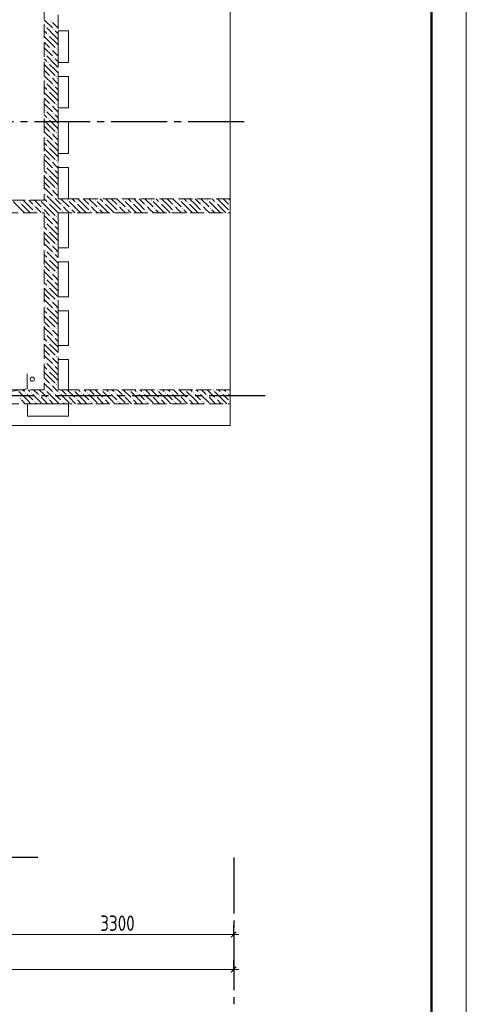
# Model space of a CAD drawing. Header units: millimetres. Extents: x 0 to 36258, y 0 to 42000.
# Tile 11 of 15: x 23314 to 29700, y 14930 to 29012. Entities that reach past the tile are written whole.
import ezdxf

# ---------------------------------------------------------------- set-up
doc = ezdxf.new("R2010")
doc.units = ezdxf.units.MM
doc.linetypes.add('______2', pattern=[270, 200, -70])
doc.linetypes.add('______5', pattern=[1100, 800, -100, 100, -100])
doc.layers.add('Standard', color=7, linetype='Continuous', lineweight=25)
doc.layers.add('Оси', color=40, linetype='______5', lineweight=18)
doc.layers.add('ЖБ Перекрытие верхний уровень', color=7, linetype='Continuous', lineweight=25, true_color=0xe0e0ff)
doc.layers.add('ЖБ Стена верхний уровень', color=7, linetype='Continuous', lineweight=25, true_color=0x006e00)
doc.styles.add('GOST 2.304-81', font='txt')

msp = doc.modelspace()

# ---------------------------------------------------------------- hatches: boundary and pattern name
at = {"layer": 'ЖБ Стена верхний уровень', "linetype": 'Continuous', "lineweight": 18, "transparency": 33554687}
for points in [[(23674, 28913), (23681, 28920), (23687, 28913), (23681, 28907)], [(23754, 28993), (23761, 29000), (23767, 28993), (23761, 28987)], [(23794, 28873), (23801, 28880), (23807, 28873), (23801, 28867)], [(23834, 28993), (23841, 29000), (23847, 28993), (23841, 28987)], [(23714, 28793), (23721, 28800), (23727, 28793), (23721, 28787)], [(23754, 28593), (23761, 28600), (23767, 28593), (23761, 28587)], [(23834, 28593), (23841, 28600), (23847, 28593), (23841, 28587)], [(23674, 28513), (23681, 28520), (23687, 28513), (23681, 28507)], [(23794, 28473), (23801, 28480), (23807, 28473), (23801, 28467)], [(23714, 28393), (23721, 28400), (23727, 28393), (23721, 28387)], [(23754, 28193), (23761, 28200), (23767, 28193), (23761, 28187)], [(23834, 28193), (23841, 28200), (23847, 28193), (23841, 28187)], [(23674, 28113), (23681, 28120), (23687, 28113), (23681, 28107)], [(23794, 28073), (23801, 28080), (23807, 28073), (23801, 28067)], [(23714, 27993), (23721, 28000), (23727, 27993), (23721, 27987)], [(23754, 27793), (23761, 27800), (23767, 27793), (23761, 27787)], [(23834, 27793), (23841, 27800), (23847, 27793), (23841, 27787)], [(23674, 27713), (23681, 27720), (23687, 27713), (23681, 27707)], [(23794, 27673), (23801, 27680), (23807, 27673), (23801, 27667)], [(23714, 27593), (23721, 27600), (23727, 27593), (23721, 27587)], [(23674, 27313), (23681, 27320), (23687, 27313), (23681, 27307)], [(23754, 27393), (23761, 27400), (23767, 27393), (23761, 27387)], [(23834, 27393), (23841, 27400), (23847, 27393), (23841, 27387)], [(23714, 27193), (23721, 27200), (23727, 27193), (23721, 27187)], [(23794, 27273), (23801, 27280), (23807, 27273), (23801, 27267)], [(23674, 26913), (23681, 26920), (23687, 26913), (23681, 26907)], [(23754, 26993), (23761, 27000), (23767, 26993), (23761, 26987)], [(23834, 26993), (23841, 27000), (23847, 26993), (23841, 26987)], [(23714, 26793), (23721, 26800), (23727, 26793), (23721, 26787)], [(23794, 26873), (23801, 26880), (23807, 26873), (23801, 26867)], [(23674, 26513), (23681, 26520), (23687, 26513), (23681, 26507)], [(23754, 26593), (23761, 26600), (23767, 26593), (23761, 26587)], [(23794, 26473), (23801, 26480), (23807, 26473), (23801, 26467)], [(23834, 26593), (23841, 26600), (23847, 26593), (23841, 26587)], [(23314, 26393), (23321, 26400), (23327, 26393), (23321, 26387)], [(23514, 26353), (23521, 26360), (23527, 26353), (23521, 26347)], [(23604, 26430), (23601, 26427), (23598, 26430)], [(23714, 26393), (23721, 26400), (23727, 26393), (23721, 26387)], [(23914, 26353), (23921, 26360), (23927, 26353), (23921, 26347)], [(23994, 26433), (24001, 26440), (24007, 26433), (24001, 26427)], [(24114, 26393), (24121, 26400), (24127, 26393), (24121, 26387)], [(24314, 26353), (24321, 26360), (24327, 26353), (24321, 26347)], [(24394, 26433), (24401, 26440), (24407, 26433), (24401, 26427)], [(24514, 26393), (24521, 26400), (24527, 26393), (24521, 26387)], [(24714, 26353), (24721, 26360), (24727, 26353), (24721, 26347)], [(24794, 26433), (24801, 26440), (24807, 26433), (24801, 26427)], [(24914, 26393), (24921, 26400), (24927, 26393), (24921, 26387)], [(25114, 26353), (25121, 26360), (25127, 26353), (25121, 26347)], [(25194, 26433), (25201, 26440), (25207, 26433), (25201, 26427)], [(25314, 26393), (25321, 26400), (25327, 26393), (25321, 26387)], [(25514, 26353), (25521, 26360), (25527, 26353), (25521, 26347)], [(25594, 26433), (25601, 26440), (25607, 26433), (25601, 26427)], [(25714, 26393), (25721, 26400), (25727, 26393), (25721, 26387)], [(25914, 26353), (25921, 26360), (25927, 26353), (25921, 26347)], [(25994, 26433), (26001, 26440), (26007, 26433), (26001, 26427)], [(26114, 26393), (26121, 26400), (26127, 26393), (26121, 26387)], [(26314, 26353), (26321, 26360), (26324, 26357), (26324, 26350), (26321, 26347)], [(23514, 26273), (23521, 26280), (23527, 26273), (23521, 26267)], [(23634, 26313), (23641, 26320), (23647, 26313), (23641, 26307)], [(23754, 26193), (23761, 26200), (23767, 26193), (23761, 26187)], [(23834, 26193), (23841, 26200), (23847, 26193), (23841, 26187)], [(23914, 26273), (23921, 26280), (23927, 26273), (23921, 26267)], [(24034, 26313), (24041, 26320), (24047, 26313), (24041, 26307)], [(24314, 26273), (24321, 26280), (24327, 26273), (24321, 26267)], [(24434, 26313), (24441, 26320), (24447, 26313), (24441, 26307)], [(24714, 26273), (24721, 26280), (24727, 26273), (24721, 26267)], [(24834, 26313), (24841, 26320), (24847, 26313), (24841, 26307)], [(25114, 26273), (25121, 26280), (25127, 26273), (25121, 26267)], [(25234, 26313), (25241, 26320), (25247, 26313), (25241, 26307)], [(25514, 26273), (25521, 26280), (25527, 26273), (25521, 26267)], [(25634, 26313), (25641, 26320), (25647, 26313), (25641, 26307)], [(25914, 26273), (25921, 26280), (25927, 26273), (25921, 26267)], [(26034, 26313), (26041, 26320), (26047, 26313), (26041, 26307)], [(26314, 26273), (26321, 26280), (26324, 26277), (26324, 26270), (26321, 26267)], [(23674, 26113), (23681, 26120), (23687, 26113), (23681, 26107)], [(23794, 26073), (23801, 26080), (23807, 26073), (23801, 26067)], [(23714, 25993), (23721, 26000), (23727, 25993), (23721, 25987)], [(23754, 25793), (23761, 25800), (23767, 25793), (23761, 25787)], [(23834, 25793), (23841, 25800), (23847, 25793), (23841, 25787)], [(23674, 25713), (23681, 25720), (23687, 25713), (23681, 25707)], [(23794, 25673), (23801, 25680), (23807, 25673), (23801, 25667)], [(23714, 25593), (23721, 25600), (23727, 25593), (23721, 25587)], [(23754, 25393), (23761, 25400), (23767, 25393), (23761, 25387)], [(23834, 25393), (23841, 25400), (23847, 25393), (23841, 25387)], [(23674, 25313), (23681, 25320), (23687, 25313), (23681, 25307)], [(23794, 25273), (23801, 25280), (23807, 25273), (23801, 25267)], [(23714, 25193), (23721, 25200), (23727, 25193), (23721, 25187)], [(23754, 24993), (23761, 25000), (23767, 24993), (23761, 24987)], [(23834, 24993), (23841, 25000), (23847, 24993), (23841, 24987)], [(23674, 24913), (23681, 24920), (23687, 24913), (23681, 24907)], [(23714, 24793), (23721, 24800), (23727, 24793), (23721, 24787)], [(23794, 24873), (23801, 24880), (23807, 24873), (23801, 24867)], [(23674, 24513), (23681, 24520), (23687, 24513), (23681, 24507)], [(23754, 24593), (23761, 24600), (23767, 24593), (23761, 24587)], [(23834, 24593), (23841, 24600), (23847, 24593), (23841, 24587)], [(23714, 24393), (23721, 24400), (23727, 24393), (23721, 24387)], [(23794, 24473), (23801, 24480), (23807, 24473), (23801, 24467)], [(23674, 24113), (23681, 24120), (23687, 24113), (23681, 24107)], [(23754, 24193), (23761, 24200), (23767, 24193), (23761, 24187)], [(23794, 24073), (23801, 24080), (23807, 24073), (23801, 24067)], [(23834, 24193), (23841, 24200), (23847, 24193), (23841, 24187)], [(23714, 23993), (23721, 24000), (23727, 23993), (23721, 23987)], [(23754, 23793), (23761, 23800), (23767, 23793), (23761, 23787)], [(23834, 23793), (23841, 23800), (23847, 23793), (23841, 23787)], [(23394, 23673), (23401, 23680), (23407, 23673), (23401, 23667)], [(23474, 23673), (23481, 23680), (23487, 23673), (23481, 23667)], [(23674, 23713), (23681, 23720), (23687, 23713), (23681, 23707)], [(23794, 23673), (23801, 23680), (23807, 23673), (23801, 23667)], [(23874, 23673), (23881, 23680), (23887, 23673), (23881, 23667)], [(24074, 23713), (24081, 23720), (24087, 23713), (24081, 23707)], [(24194, 23673), (24201, 23680), (24207, 23673), (24201, 23667)], [(24274, 23673), (24281, 23680), (24287, 23673), (24281, 23667)], [(24474, 23713), (24481, 23720), (24487, 23713), (24481, 23707)], [(24594, 23673), (24601, 23680), (24607, 23673), (24601, 23667)], [(24674, 23673), (24681, 23680), (24687, 23673), (24681, 23667)], [(24874, 23713), (24881, 23720), (24887, 23713), (24881, 23707)], [(24994, 23673), (25001, 23680), (25007, 23673), (25001, 23667)], [(25074, 23673), (25081, 23680), (25087, 23673), (25081, 23667)], [(25274, 23713), (25281, 23720), (25287, 23713), (25281, 23707)], [(25394, 23673), (25401, 23680), (25407, 23673), (25401, 23667)], [(25474, 23673), (25481, 23680), (25487, 23673), (25481, 23667)], [(25674, 23713), (25681, 23720), (25687, 23713), (25681, 23707)], [(25794, 23673), (25801, 23680), (25807, 23673), (25801, 23667)], [(25874, 23673), (25881, 23680), (25887, 23673), (25881, 23667)], [(26074, 23713), (26081, 23720), (26087, 23713), (26081, 23707)], [(26194, 23673), (26201, 23680), (26207, 23673), (26201, 23667)], [(26274, 23673), (26281, 23680), (26287, 23673), (26281, 23667)], [(23314, 23593), (23321, 23600), (23327, 23593), (23321, 23587)], [(23514, 23553), (23521, 23560), (23527, 23553), (23521, 23547)], [(23594, 23633), (23601, 23640), (23607, 23633), (23601, 23627)], [(23714, 23593), (23721, 23600), (23727, 23593), (23721, 23587)], [(23914, 23553), (23921, 23560), (23927, 23553), (23921, 23547)], [(23994, 23633), (24001, 23640), (24007, 23633), (24001, 23627)], [(24114, 23593), (24121, 23600), (24127, 23593), (24121, 23587)], [(24314, 23553), (24321, 23560), (24327, 23553), (24321, 23547)], [(24394, 23633), (24401, 23640), (24407, 23633), (24401, 23627)], [(24514, 23593), (24521, 23600), (24527, 23593), (24521, 23587)], [(24714, 23553), (24721, 23560), (24727, 23553), (24721, 23547)], [(24794, 23633), (24801, 23640), (24807, 23633), (24801, 23627)], [(24914, 23593), (24921, 23600), (24927, 23593), (24921, 23587)], [(25114, 23553), (25121, 23560), (25127, 23553), (25121, 23547)], [(25194, 23633), (25201, 23640), (25207, 23633), (25201, 23627)], [(25314, 23593), (25321, 23600), (25327, 23593), (25321, 23587)], [(25514, 23553), (25521, 23560), (25527, 23553), (25521, 23547)], [(25594, 23633), (25601, 23640), (25607, 23633), (25601, 23627)], [(25714, 23593), (25721, 23600), (25727, 23593), (25721, 23587)], [(25914, 23553), (25921, 23560), (25927, 23553), (25921, 23547)], [(25994, 23633), (26001, 23640), (26007, 23633), (26001, 23627)], [(26114, 23593), (26121, 23600), (26127, 23593), (26121, 23587)], [(26314, 23553), (26321, 23560), (26324, 23557), (26324, 23550), (26321, 23547)]]:
    msp.add_hatch(color=7, dxfattribs=at).paths.add_polyline_path(points, flags=16)

# ---------------------------------------------------------------- linework, layer by layer
at = {"layer": 'Standard', "color": 7, "linetype": 'Continuous', "lineweight": 13, "transparency": 33554687}
for p, q in [((23423, 23730), (23423, 23949)), ((22754, 23625), (23423, 23730)), ((23074, 15930), (26374, 15930)), ((26374, 15930), (26449, 15930)), ((7924, 15430), (26374, 15430)), ((26374, 15430), (26449, 15430))]:
    msp.add_line(p, q, dxfattribs=at)
at = {"layer": 'Standard', "color": 251, "linetype": 'Continuous', "lineweight": -3, "true_color": 0x656565, "transparency": 33554687}
for p, q in [((26374, 15930), (26374, 16055)), ((26374, 15930), (26374, 15805)), ((26374, 15930), (26374, 15930)), ((26374, 15430), (26374, 15555)), ((26374, 15430), (26374, 15305)), ((26374, 15430), (26374, 15430))]:
    msp.add_line(p, q, dxfattribs=at)
at = {"layer": 'Standard', "color": 7, "linetype": 'Continuous', "lineweight": 25, "transparency": 33554687}
for p, q in [((26336, 15892), (26411, 15968)), ((26336, 15392), (26411, 15468))]:
    msp.add_line(p, q, dxfattribs=at)
at = {"layer": 'Standard', "color": 7, "linetype": 'Continuous', "lineweight": 13, "transparency": 33554687}
msp.add_lwpolyline([(0, 0), (29700, 0), (29700, 42000), (0, 42000), (0, 0)], close=True, dxfattribs=at)
at = {"layer": 'Standard', "color": 7, "linetype": 'Continuous', "lineweight": 50, "transparency": 33554687}
msp.add_lwpolyline([(2000, 41500), (29200, 41500), (29200, 500), (2000, 500), (2000, 41500)], close=True, dxfattribs=at)
at = {"layer": 'ЖБ Перекрытие верхний уровень', "color": 7, "linetype": 'Continuous', "lineweight": 18, "transparency": 33554687}
for p, q in [((26324, 23210), (26324, 31890)), ((23864, 28850), (24014, 28850)), ((23864, 28400), (23864, 28850)), ((24014, 28850), (24014, 28400)), ((24014, 28400), (23864, 28400)), ((23864, 27750), (23864, 28200)), ((23864, 28200), (24014, 28200)), ((24014, 28200), (24014, 27750)), ((24014, 27750), (23864, 27750)), ((23864, 27550), (24014, 27550)), ((23864, 27100), (23864, 27550)), ((24014, 27550), (24014, 27100)), ((24014, 27100), (23864, 27100)), ((23864, 26450), (23864, 26900)), ((23864, 26900), (24014, 26900)), ((24014, 26900), (24014, 26450)), ((24014, 26450), (23864, 26450)), ((23864, 26250), (24014, 26250)), ((23864, 25750), (23864, 26250)), ((24014, 26250), (24014, 25750)), ((24014, 25750), (23864, 25750)), ((23864, 25050), (23864, 25550)), ((23864, 25550), (24014, 25550)), ((24014, 25550), (24014, 25050)), ((24014, 25050), (23864, 25050)), ((23864, 24850), (24014, 24850)), ((23864, 24350), (23864, 24850)), ((24014, 24850), (24014, 24350)), ((24014, 24350), (23864, 24350)), ((23864, 23720), (23864, 24150)), ((23864, 24150), (24014, 24150)), ((24014, 24150), (24014, 23720)), ((23467, 23884), (23464, 23875)), ((23464, 23875), (23464, 23865)), ((23464, 23865), (23467, 23856)), ((23473, 23891), (23467, 23884)), ((23467, 23856), (23473, 23849)), ((23480, 23897), (23473, 23891)), ((23473, 23849), (23480, 23843)), ((23489, 23900), (23480, 23897)), ((23480, 23843), (23489, 23840)), ((23499, 23900), (23489, 23900)), ((23489, 23840), (23499, 23840)), ((23508, 23897), (23499, 23900)), ((23499, 23840), (23508, 23843)), ((23515, 23891), (23508, 23897)), ((23508, 23843), (23515, 23849)), ((23521, 23884), (23515, 23891)), ((23515, 23849), (23521, 23856)), ((23524, 23875), (23521, 23884)), ((23521, 23856), (23524, 23865)), ((23524, 23865), (23524, 23875)), ((24014, 23720), (23864, 23720)), ((23424, 23520), (24014, 23520)), ((23424, 23340), (23424, 23520)), ((24014, 23520), (24014, 23340)), ((24014, 23340), (23424, 23340)), ((22354, 23210), (26324, 23210))]:
    msp.add_line(p, q, dxfattribs=at)
at = {"layer": 'ЖБ Стена верхний уровень', "color": 251, "linetype": '______2', "lineweight": 13, "true_color": 0x656565, "transparency": 33554687}
for p, q in [((23664, 31380), (23664, 26430)), ((23864, 26450), (23864, 31380)), ((23664, 26430), (21044, 26430)), ((26324, 26450), (23864, 26450)), ((26324, 26250), (26324, 26450)), ((21744, 26250), (23664, 26250)), ((23664, 26250), (23664, 23720)), ((23864, 23720), (23864, 26250)), ((23864, 26250), (26324, 26250)), ((23664, 23720), (21824, 23720)), ((26324, 23720), (23864, 23720)), ((26324, 23520), (26324, 23720)), ((22024, 23520), (23664, 23520)), ((23664, 23520), (23864, 23520)), ((23864, 23520), (26324, 23520))]:
    msp.add_line(p, q, dxfattribs=at)
at = {"layer": 'ЖБ Стена верхний уровень', "color": 9, "linetype": 'Continuous', "lineweight": 18, "true_color": 0xc7c7c7, "transparency": 33554687}
for p, q in [((23664, 29010), (23781, 28893)), ((23821, 28773), (23701, 28893)), ((23821, 28933), (23781, 28973)), ((23861, 28893), (23821, 28933)), ((23861, 28973), (23864, 28970)), ((23664, 28850), (23701, 28813)), ((23741, 28693), (23664, 28770)), ((23741, 28773), (23821, 28693)), ((23821, 28853), (23864, 28810)), ((23821, 28773), (23864, 28730)), ((23664, 28690), (23741, 28613)), ((23664, 28610), (23781, 28493)), ((23741, 28693), (23821, 28613)), ((23821, 28693), (23864, 28650)), ((23664, 28450), (23701, 28413)), ((23821, 28373), (23701, 28493)), ((23821, 28533), (23781, 28573)), ((23861, 28493), (23821, 28533)), ((23821, 28453), (23864, 28410)), ((23861, 28573), (23864, 28570)), ((23741, 28293), (23664, 28370)), ((23741, 28373), (23821, 28293)), ((23821, 28373), (23864, 28330)), ((23664, 28290), (23741, 28213)), ((23664, 28210), (23781, 28093)), ((23741, 28293), (23821, 28213)), ((23821, 28133), (23781, 28173)), ((23821, 28293), (23864, 28250)), ((23861, 28173), (23864, 28170)), ((23664, 28050), (23701, 28013)), ((23821, 27973), (23701, 28093)), ((23861, 28093), (23821, 28133)), ((23821, 28053), (23864, 28010)), ((23741, 27893), (23664, 27970)), ((23664, 27890), (23741, 27813)), ((23741, 27973), (23821, 27893)), ((23741, 27893), (23821, 27813)), ((23821, 27973), (23864, 27930)), ((23821, 27893), (23864, 27850)), ((23664, 27810), (23781, 27693)), ((23821, 27733), (23781, 27773)), ((23861, 27773), (23864, 27770)), ((23664, 27650), (23701, 27613)), ((23821, 27573), (23701, 27693)), ((23861, 27693), (23821, 27733)), ((23821, 27653), (23864, 27610)), ((23741, 27493), (23664, 27570)), ((23664, 27490), (23741, 27413)), ((23741, 27573), (23821, 27493)), ((23741, 27493), (23821, 27413)), ((23821, 27573), (23864, 27530)), ((23821, 27493), (23864, 27450)), ((23664, 27410), (23781, 27293)), ((23821, 27333), (23781, 27373)), ((23861, 27293), (23821, 27333)), ((23861, 27373), (23864, 27370)), ((23664, 27250), (23701, 27213)), ((23821, 27173), (23701, 27293)), ((23821, 27253), (23864, 27210)), ((23741, 27093), (23664, 27170)), ((23664, 27090), (23741, 27013)), ((23741, 27173), (23821, 27093)), ((23741, 27093), (23821, 27013)), ((23821, 27173), (23864, 27130)), ((23821, 27093), (23864, 27050)), ((23664, 27010), (23781, 26893)), ((23821, 26933), (23781, 26973)), ((23861, 26893), (23821, 26933)), ((23861, 26973), (23864, 26970)), ((23664, 26850), (23701, 26813)), ((23741, 26693), (23664, 26770)), ((23821, 26773), (23701, 26893)), ((23741, 26773), (23821, 26693)), ((23821, 26853), (23864, 26810)), ((23821, 26773), (23864, 26730)), ((23664, 26690), (23741, 26613)), ((23741, 26693), (23821, 26613)), ((23821, 26693), (23864, 26650)), ((23664, 26610), (23781, 26493)), ((23821, 26373), (23701, 26493)), ((23821, 26533), (23781, 26573)), ((23861, 26493), (23821, 26533)), ((23861, 26573), (23864, 26570)), ((23341, 26293), (23221, 26413)), ((23341, 26373), (23421, 26293)), ((23421, 26373), (23364, 26430)), ((23421, 26373), (23501, 26293)), ((23444, 26430), (23501, 26373)), ((23524, 26430), (23621, 26333)), ((23581, 26293), (23541, 26333)), ((23664, 26370), (23621, 26413)), ((23664, 26450), (23701, 26413)), ((23741, 26293), (23664, 26370)), ((23741, 26373), (23821, 26293)), ((23821, 26453), (23864, 26410)), ((23821, 26373), (23864, 26330)), ((23864, 26410), (23901, 26373)), ((23904, 26450), (24021, 26333)), ((23981, 26293), (23941, 26333)), ((24141, 26293), (24021, 26413)), ((24064, 26450), (24101, 26413)), ((24141, 26373), (24221, 26293)), ((24221, 26373), (24144, 26450)), ((24221, 26373), (24301, 26293)), ((24224, 26450), (24301, 26373)), ((24304, 26450), (24421, 26333)), ((24381, 26293), (24341, 26333)), ((24541, 26293), (24421, 26413)), ((24464, 26450), (24501, 26413)), ((24541, 26373), (24621, 26293)), ((24621, 26373), (24544, 26450)), ((24621, 26373), (24701, 26293)), ((24624, 26450), (24701, 26373)), ((24704, 26450), (24821, 26333)), ((24781, 26293), (24741, 26333)), ((24941, 26293), (24821, 26413)), ((24864, 26450), (24901, 26413)), ((24941, 26373), (25021, 26293)), ((25021, 26373), (24944, 26450)), ((25021, 26373), (25101, 26293)), ((25024, 26450), (25101, 26373)), ((25104, 26450), (25221, 26333)), ((25181, 26293), (25141, 26333)), ((25341, 26293), (25221, 26413)), ((25264, 26450), (25301, 26413)), ((25341, 26373), (25421, 26293)), ((25421, 26373), (25344, 26450)), ((25421, 26373), (25501, 26293)), ((25424, 26450), (25501, 26373)), ((25504, 26450), (25621, 26333)), ((25581, 26293), (25541, 26333)), ((25741, 26293), (25621, 26413)), ((25664, 26450), (25701, 26413)), ((25741, 26373), (25821, 26293)), ((25821, 26373), (25744, 26450)), ((25821, 26373), (25901, 26293)), ((25824, 26450), (25901, 26373)), ((25904, 26450), (26021, 26333)), ((25981, 26293), (25941, 26333)), ((26141, 26293), (26021, 26413)), ((26064, 26450), (26101, 26413)), ((26141, 26373), (26221, 26293)), ((26221, 26373), (26144, 26450)), ((26221, 26373), (26301, 26293)), ((26224, 26450), (26301, 26373)), ((26304, 26450), (26324, 26430)), ((23341, 26293), (23384, 26250)), ((23421, 26293), (23464, 26250)), ((23541, 26253), (23544, 26250)), ((23621, 26253), (23581, 26293)), ((23661, 26293), (23664, 26290)), ((23664, 26290), (23741, 26213)), ((23664, 26210), (23781, 26093)), ((23741, 26293), (23821, 26213)), ((23821, 26293), (23864, 26250)), ((23864, 26330), (23901, 26293)), ((23864, 26250), (23864, 26250)), ((23941, 26253), (23944, 26250)), ((24021, 26253), (23981, 26293)), ((24061, 26293), (24104, 26250)), ((24141, 26293), (24184, 26250)), ((24221, 26293), (24264, 26250)), ((24341, 26253), (24344, 26250)), ((24421, 26253), (24381, 26293)), ((24461, 26293), (24504, 26250)), ((24541, 26293), (24584, 26250)), ((24621, 26293), (24664, 26250)), ((24741, 26253), (24744, 26250)), ((24821, 26253), (24781, 26293)), ((24861, 26293), (24904, 26250)), ((24941, 26293), (24984, 26250)), ((25021, 26293), (25064, 26250)), ((25141, 26253), (25144, 26250)), ((25221, 26253), (25181, 26293)), ((25261, 26293), (25304, 26250)), ((25341, 26293), (25384, 26250)), ((25421, 26293), (25464, 26250)), ((25541, 26253), (25544, 26250)), ((25621, 26253), (25581, 26293)), ((25661, 26293), (25704, 26250)), ((25741, 26293), (25784, 26250)), ((25821, 26293), (25864, 26250)), ((25941, 26253), (25944, 26250)), ((26021, 26253), (25981, 26293)), ((26061, 26293), (26104, 26250)), ((26141, 26293), (26184, 26250)), ((26221, 26293), (26264, 26250)), ((23821, 25973), (23701, 26093)), ((23821, 26133), (23781, 26173)), ((23861, 26093), (23821, 26133)), ((23821, 26053), (23864, 26010)), ((23861, 26173), (23864, 26170)), ((23664, 26050), (23701, 26013)), ((23741, 25893), (23664, 25970)), ((23741, 25973), (23821, 25893)), ((23821, 25973), (23864, 25930)), ((23664, 25890), (23741, 25813)), ((23664, 25810), (23781, 25693)), ((23741, 25893), (23821, 25813)), ((23821, 25733), (23781, 25773)), ((23821, 25893), (23864, 25850)), ((23861, 25773), (23864, 25770)), ((23664, 25650), (23701, 25613)), ((23821, 25573), (23701, 25693)), ((23861, 25693), (23821, 25733)), ((23821, 25653), (23864, 25610)), ((23741, 25493), (23664, 25570)), ((23664, 25490), (23741, 25413)), ((23741, 25573), (23821, 25493)), ((23741, 25493), (23821, 25413)), ((23821, 25573), (23864, 25530)), ((23821, 25493), (23864, 25450)), ((23664, 25410), (23781, 25293)), ((23821, 25333), (23781, 25373)), ((23861, 25373), (23864, 25370)), ((23664, 25250), (23701, 25213)), ((23821, 25173), (23701, 25293)), ((23861, 25293), (23821, 25333)), ((23821, 25253), (23864, 25210)), ((23741, 25093), (23664, 25170)), ((23664, 25090), (23741, 25013)), ((23741, 25173), (23821, 25093)), ((23741, 25093), (23821, 25013)), ((23821, 25173), (23864, 25130)), ((23821, 25093), (23864, 25050)), ((23664, 25010), (23781, 24893)), ((23821, 24933), (23781, 24973)), ((23861, 24893), (23821, 24933)), ((23861, 24973), (23864, 24970)), ((23664, 24850), (23701, 24813)), ((23821, 24773), (23701, 24893)), ((23821, 24853), (23864, 24810)), ((23741, 24693), (23664, 24770)), ((23664, 24690), (23741, 24613)), ((23741, 24773), (23821, 24693)), ((23741, 24693), (23821, 24613)), ((23821, 24773), (23864, 24730)), ((23821, 24693), (23864, 24650)), ((23664, 24610), (23781, 24493)), ((23821, 24533), (23781, 24573)), ((23861, 24493), (23821, 24533)), ((23861, 24573), (23864, 24570)), ((23664, 24450), (23701, 24413)), ((23741, 24293), (23664, 24370)), ((23821, 24373), (23701, 24493)), ((23741, 24373), (23821, 24293)), ((23821, 24453), (23864, 24410)), ((23821, 24373), (23864, 24330)), ((23664, 24290), (23741, 24213)), ((23741, 24293), (23821, 24213)), ((23821, 24293), (23864, 24250)), ((23664, 24210), (23781, 24093)), ((23821, 23973), (23701, 24093)), ((23821, 24133), (23781, 24173)), ((23861, 24093), (23821, 24133)), ((23861, 24173), (23864, 24170)), ((23664, 24050), (23701, 24013)), ((23741, 23893), (23664, 23970)), ((23741, 23973), (23821, 23893)), ((23821, 24053), (23864, 24010)), ((23821, 23973), (23864, 23930)), ((23664, 23890), (23741, 23813)), ((23664, 23810), (23781, 23693)), ((23741, 23893), (23821, 23813)), ((23821, 23893), (23864, 23850)), ((23421, 23573), (23301, 23693)), ((23354, 23720), (23381, 23693)), ((23461, 23693), (23434, 23720)), ((23514, 23720), (23581, 23653)), ((23594, 23720), (23664, 23650)), ((23821, 23573), (23701, 23693)), ((23821, 23733), (23781, 23773)), ((23861, 23693), (23821, 23733)), ((23861, 23773), (23864, 23770)), ((23914, 23720), (23981, 23653)), ((23994, 23720), (24101, 23613)), ((24221, 23573), (24101, 23693)), ((24154, 23720), (24181, 23693)), ((24261, 23693), (24234, 23720)), ((24314, 23720), (24381, 23653)), ((24394, 23720), (24501, 23613)), ((24621, 23573), (24501, 23693)), ((24554, 23720), (24581, 23693)), ((24661, 23693), (24634, 23720)), ((24714, 23720), (24781, 23653)), ((24794, 23720), (24901, 23613)), ((25021, 23573), (24901, 23693)), ((24954, 23720), (24981, 23693)), ((25061, 23693), (25034, 23720)), ((25114, 23720), (25181, 23653)), ((25194, 23720), (25301, 23613)), ((25421, 23573), (25301, 23693)), ((25354, 23720), (25381, 23693)), ((25461, 23693), (25434, 23720)), ((25514, 23720), (25581, 23653)), ((25594, 23720), (25701, 23613)), ((25821, 23573), (25701, 23693)), ((25754, 23720), (25781, 23693)), ((25861, 23693), (25834, 23720)), ((25914, 23720), (25981, 23653)), ((25994, 23720), (26101, 23613)), ((26221, 23573), (26101, 23693)), ((26154, 23720), (26181, 23693)), ((26261, 23693), (26234, 23720)), ((26314, 23720), (26324, 23710)), ((23341, 23573), (23394, 23520)), ((23421, 23653), (23501, 23573)), ((23421, 23573), (23474, 23520)), ((23501, 23653), (23621, 23533)), ((23554, 23520), (23541, 23533)), ((23664, 23570), (23621, 23613)), ((23664, 23650), (23701, 23613)), ((23714, 23520), (23664, 23570)), ((23741, 23573), (23794, 23520)), ((23821, 23653), (23864, 23610)), ((23821, 23573), (23864, 23530)), ((23864, 23610), (23901, 23573)), ((23864, 23530), (23874, 23520)), ((23901, 23653), (24021, 23533)), ((23954, 23520), (23941, 23533)), ((24114, 23520), (24021, 23613)), ((24141, 23573), (24194, 23520)), ((24221, 23653), (24301, 23573)), ((24221, 23573), (24274, 23520)), ((24301, 23653), (24421, 23533)), ((24354, 23520), (24341, 23533)), ((24514, 23520), (24421, 23613)), ((24541, 23573), (24594, 23520)), ((24621, 23653), (24701, 23573)), ((24621, 23573), (24674, 23520)), ((24701, 23653), (24821, 23533)), ((24754, 23520), (24741, 23533)), ((24914, 23520), (24821, 23613)), ((24941, 23573), (24994, 23520)), ((25021, 23653), (25101, 23573)), ((25021, 23573), (25074, 23520)), ((25101, 23653), (25221, 23533)), ((25154, 23520), (25141, 23533)), ((25314, 23520), (25221, 23613)), ((25341, 23573), (25394, 23520)), ((25421, 23653), (25501, 23573)), ((25421, 23573), (25474, 23520)), ((25501, 23653), (25621, 23533)), ((25554, 23520), (25541, 23533)), ((25714, 23520), (25621, 23613)), ((25741, 23573), (25794, 23520)), ((25821, 23653), (25901, 23573)), ((25821, 23573), (25874, 23520)), ((25901, 23653), (26021, 23533)), ((25954, 23520), (25941, 23533)), ((26114, 23520), (26021, 23613)), ((26141, 23573), (26194, 23520)), ((26221, 23653), (26301, 23573)), ((26221, 23573), (26274, 23520)), ((26301, 23653), (26324, 23630))]:
    msp.add_line(p, q, dxfattribs=at)
at = {"layer": 'Оси', "color": 8, "linetype": '______5', "lineweight": -3, "transparency": 33554687}
for p, q in [((26524, 27550), (3600, 27550)), ((26824, 23630), (3600, 23630)), ((23574, 17030), (3600, 17030)), ((26374, 17030), (26374, 14930))]:
    msp.add_line(p, q, dxfattribs=at)

# ---------------------------------------------------------------- texts
at = {"layer": 'Standard', "color": 7, "linetype": 'Continuous', "lineweight": 25, "transparency": 33554687, "insert": (24466, 15980), "char_height": 220, "width": 641.48, "attachment_point": 7, "style": 'GOST 2.304-81'}
msp.add_mtext('3300', dxfattribs=at)

doc.saveas('drawing.dxf')
